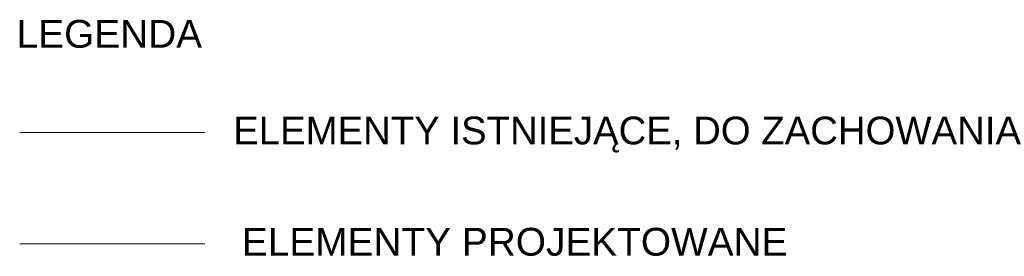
# Model space of a CAD drawing. Header units: millimetres. Extents: x -573548 to 674770, y -210017 to -47794.
# Tile 234 of 234: x 669456 to 674770, y -49072 to -47794. Entities that reach past the tile are written whole.
import ezdxf

# ---------------------------------------------------------------- set-up
doc = ezdxf.new("R2010")
doc.units = ezdxf.units.MM
for name, color, linetype, lineweight in [('A.02 RZUT PIWNICY_is$0$A-WYSOKOSCI_Nr_pióra__7', 8, 'Continuous', 9), ('A.02 RZUT PIWNICY_is$0$A_okno_Nr_pióra__41', 8, 'Continuous', 9), ('A.02 RZUT PIWNICY_is$0$Nowe_A_okno_Nr_pióra__59', 8, 'Continuous', 9)]:
    doc.layers.add(name, color=color, linetype=linetype, lineweight=lineweight)
doc.styles.add('A.02 RZUT PIWNICY_is$0$STYL_AUTOMATYCZNY_1', font='arial.ttf')

# ---------------------------------------------------------------- blocks, each defined once
blk = doc.blocks.new('A.02 RZUT PIWNICY_is')
at = {"layer": 'A.02 RZUT PIWNICY_is$0$A_okno_Nr_pióra__41', "color": 250, "linetype": 'Continuous', "lineweight": 13, "true_color": 0x3f3f3f}
blk.add_line((670025.9, -48403.5), (671025.9, -48403.5), dxfattribs=at)
at = {"layer": 'A.02 RZUT PIWNICY_is$0$Nowe_A_okno_Nr_pióra__59', "color": 250, "linetype": 'Continuous', "lineweight": 13, "true_color": 0x3f3f3f}
blk.add_line((670025.9, -49003.5), (671025.9, -49003.5), dxfattribs=at)
at = {"layer": 'A.02 RZUT PIWNICY_is$0$A-WYSOKOSCI_Nr_pióra__7', "color": 250, "linetype": 'Continuous', "lineweight": 13, "true_color": 0x3f3f3f, "char_height": 150, "attachment_point": 5, "style": 'A.02 RZUT PIWNICY_is$0$STYL_AUTOMATYCZNY_1'}
for s, insert in [('\\A1;{\\pqc;\\fArial|b0|i0|c238|p0;\\W1.000000;LEGENDA}', (670509.9, -47871.3)), ('\\A1;{\\pqc;\\fArial|b0|i0|c238|p0;\\W1.000000;ELEMENTY ISTNIEJĄCE, DO ZACHOWANIA}', (673331.9, -48414.3)), ('\\A1;{\\pqc;\\fArial|b0|i0|c238|p0;\\W1.000000;ELEMENTY PROJEKTOWANE}', (672697.7, -48994))]:
    blk.add_mtext(s, dxfattribs=dict(at, insert=insert))

msp = doc.modelspace()

# ---------------------------------------------------------------- block references
at = {"ltscale": 10}
msp.add_blockref('A.02 RZUT PIWNICY_is', (-570.2, 0), dxfattribs=at)

doc.saveas('drawing.dxf')
